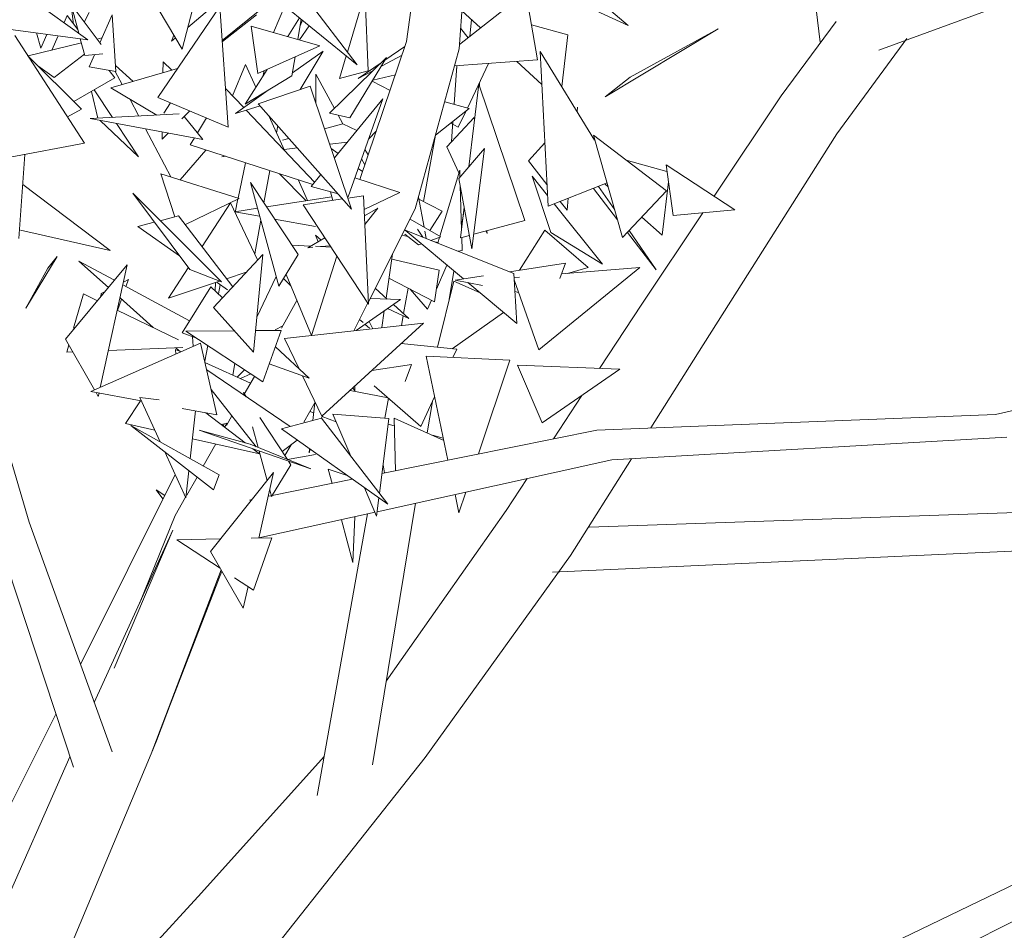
# Model space of a CAD drawing. Header units: metres. Extents: x -14.5 to 13.1, y -18.9 to 3.3.
# Tile 176 of 216: x 11.617 to 11.918, y 1.93 to 2.209. Entities that reach past the tile are written whole.
import ezdxf

# ---------------------------------------------------------------- set-up
doc = ezdxf.new("R2010")
doc.units = ezdxf.units.M
doc.layers.add('G-IMPT', color=7, linetype='Continuous', lineweight=5)
doc.layers.add('L-PLNT', color=7, linetype='Continuous', lineweight=5, true_color=0x005900)

# ---------------------------------------------------------------- blocks, each defined once
blk = doc.blocks.new('ÁRVORES ORNAMENTAIS - Pequeno e Médio Porte - Ipê-roxo-2940656-CORTE_CALÇADA')
at = {"layer": 'G-IMPT', "color": 253, "true_color": 0xaaaaaa}
for p, q in [((8.07038, 2.19964), (8.0741, 2.25106)), ((8.1763, 2.24082), (8.18087, 2.2017)), ((7.94943, 2.22965), (7.95238, 2.20722)), ((7.98731, 2.20625), (8.01278, 2.22783)), ((8.05431, 2.20189), (8.0578, 2.22799)), ((7.95674, 2.20243), (7.92588, 2.22486)), ((8.25895, 2.22146), (8.19886, 2.19929)), ((7.97484, 2.21777), (7.98557, 2.19956)), ((8.01157, 2.21726), (8.0392, 2.19474)), ((8.0392, 2.19474), (8.02151, 2.21788)), ((8.03617, 2.1987), (8.04158, 2.21673)), ((8.04249, 2.19296), (8.04158, 2.21673)), ((8.07048, 2.20101), (8.09081, 2.21702)), ((8.09438, 2.19631), (8.09081, 2.21702)), ((8.10183, 2.21619), (8.12211, 2.2068)), ((8.12211, 2.2068), (8.11193, 2.21552)), ((7.95158, 2.21321), (7.96078, 2.20095)), ((7.95158, 2.21321), (7.95395, 2.20446)), ((7.97814, 2.18476), (7.99716, 2.21261)), ((7.98944, 2.21445), (7.98557, 2.19956)), ((7.99716, 2.21261), (7.99972, 2.17573)), ((8.01351, 2.20465), (8.01703, 2.21281)), ((7.94944, 2.20774), (7.95036, 2.20984)), ((7.95365, 2.20557), (7.95036, 2.20984)), ((7.95559, 2.20786), (7.95713, 2.21083)), ((7.96036, 2.2015), (7.96419, 2.21013)), ((7.96529, 2.19272), (7.96419, 2.21013)), ((8.00993, 2.21191), (7.99788, 2.20223)), ((7.99791, 2.20187), (8.00835, 2.21005)), ((8.02155, 2.20912), (8.01793, 2.2034)), ((8.07122, 2.21128), (8.0769, 2.20606)), ((7.91968, 2.20736), (7.95674, 2.20243)), ((8.00878, 2.19214), (8.00675, 2.20657)), ((8.00675, 2.20657), (8.02779, 2.20059)), ((8.02202, 2.20874), (8.02101, 2.20252)), ((8.02452, 2.2067), (8.02151, 2.20238)), ((8.02169, 2.20669), (8.02239, 2.20844)), ((8.07421, 2.20853), (8.0737, 2.20355)), ((8.10366, 2.204), (8.09254, 2.20699)), ((8.16894, 2.18524), (8.18583, 2.20809)), ((7.95568, 2.17079), (7.93435, 2.20374)), ((7.94234, 2.19989), (7.94099, 2.20453)), ((7.94234, 2.19989), (7.9442, 2.2041)), ((7.94572, 2.19927), (7.94764, 2.20364)), ((7.98307, 2.20381), (7.9823, 2.20201)), ((8.07312, 2.20309), (8.07084, 2.206)), ((8.10366, 2.204), (8.10177, 2.1881)), ((8.11504, 2.18498), (8.14965, 2.20575)), ((8.14965, 2.20575), (8.12276, 2.191)), ((7.93845, 2.19749), (7.95476, 2.20148)), ((7.95441, 2.20274), (7.9558, 2.19761)), ((7.95959, 2.20266), (7.96104, 2.20302)), ((7.9823, 2.20201), (7.98352, 2.20304)), ((8.00878, 2.19214), (8.02779, 2.20059)), ((8.03998, 2.15968), (8.05431, 2.20189)), ((8.04766, 2.19617), (8.05379, 2.20036)), ((8.18594, 2.17363), (8.20741, 2.20287)), ((7.95475, 2.18124), (7.93831, 2.19763)), ((7.94639, 2.19085), (7.95568, 2.19807)), ((7.96134, 2.19812), (7.9558, 2.19761)), ((7.95711, 2.19415), (7.95876, 2.19788)), ((8.02014, 2.19719), (8.01919, 2.19139)), ((8.01934, 2.19229), (8.02874, 2.199)), ((8.02874, 2.199), (8.02174, 2.18719)), ((8.03373, 2.19057), (8.03581, 2.1975)), ((8.05291, 2.19777), (8.04657, 2.19438)), ((8.05697, 2.1507), (8.07038, 2.19964)), ((8.11181, 2.17167), (8.09521, 2.19881)), ((8.09521, 2.19881), (8.0976, 2.15148)), ((7.94143, 2.19452), (7.94639, 2.19085)), ((7.95711, 2.19415), (7.96529, 2.19272)), ((7.97062, 2.1897), (7.96517, 2.19457)), ((7.97973, 2.19235), (7.97977, 2.19568)), ((7.97977, 2.19568), (7.98249, 2.19315)), ((8.00494, 2.19489), (8.001, 2.1853)), ((8.00494, 2.19489), (8.00813, 2.18791)), ((8.04816, 2.19699), (8.03066, 2.17994)), ((8.04816, 2.19699), (8.03696, 2.17856)), ((8.03943, 2.19056), (8.04652, 2.19539)), ((8.06963, 2.19451), (8.06881, 2.1827)), ((8.09438, 2.19631), (8.06896, 2.19446)), ((8.06965, 2.19451), (8.06954, 2.1927)), ((8.07939, 2.19522), (8.07289, 2.18156)), ((8.08801, 2.19584), (8.09572, 2.18875)), ((7.96503, 2.19079), (7.96327, 2.19307)), ((7.9842, 2.19364), (7.9638, 2.18773)), ((7.96511, 2.19275), (7.96723, 2.18872)), ((8.0116, 2.19339), (8.00485, 2.18273)), ((8.00485, 2.18273), (8.01919, 2.19139)), ((8.01042, 2.19153), (8.01072, 2.193)), ((8.02653, 2.18304), (8.02656, 2.19191)), ((8.02656, 2.19191), (8.0322, 2.18145)), ((8.03373, 2.19057), (8.04249, 2.19296)), ((8.04414, 2.19308), (8.03943, 2.19056)), ((8.05087, 2.19176), (8.04393, 2.19004)), ((7.96503, 2.19079), (7.95241, 2.18357)), ((8.02479, 2.18822), (8.00887, 2.18286)), ((8.02479, 2.18822), (8.03748, 2.15058)), ((8.04379, 2.1898), (8.04922, 2.18689)), ((8.07338, 2.16354), (8.07636, 2.18881)), ((8.07636, 2.18881), (8.09048, 2.14708)), ((8.07657, 2.18816), (8.07662, 2.18941)), ((8.11504, 2.18498), (8.12276, 2.191)), ((7.95984, 2.17844), (7.9578, 2.18665)), ((7.95871, 2.18717), (7.96429, 2.17868)), ((7.9638, 2.18773), (7.97788, 2.1794)), ((7.99891, 2.1875), (8.00445, 2.18167)), ((8.0019, 2.17985), (8.0119, 2.18699)), ((8.14842, 2.15459), (8.16894, 2.18524)), ((7.96954, 2.18434), (7.9723, 2.17911)), ((7.97814, 2.18476), (7.99972, 2.17573)), ((7.982, 2.18315), (7.97999, 2.18002)), ((8.0019, 2.17985), (8.00948, 2.18218)), ((8.03748, 2.15058), (8.00887, 2.18286)), ((8.0322, 2.16626), (8.04703, 2.18434)), ((8.04703, 2.18434), (8.03642, 2.15438)), ((8.06596, 2.1835), (8.07349, 2.18139)), ((7.95475, 2.18124), (7.95049, 2.17881)), ((7.98469, 2.17976), (7.95748, 2.17832)), ((7.98552, 2.17823), (7.9879, 2.18068)), ((8.00528, 2.18079), (8.02613, 2.15886)), ((8.01212, 2.1792), (8.01706, 2.1684)), ((8.03066, 2.17994), (8.03696, 2.17856)), ((8.03333, 2.17936), (8.03477, 2.17669)), ((8.06314, 2.17323), (8.07349, 2.18139)), ((8.07239, 2.18052), (8.07011, 2.17573)), ((8.10664, 2.18185), (8.10649, 2.18037)), ((7.95748, 2.17832), (7.99197, 2.1719)), ((7.96053, 2.17775), (7.97223, 2.16659)), ((7.9655, 2.17683), (7.97223, 2.16659)), ((7.98621, 2.17893), (7.99197, 2.1719)), ((7.9931, 2.17851), (7.9903, 2.17394)), ((8.0145, 2.174), (8.01488, 2.17609)), ((8.02919, 2.17518), (8.03483, 2.17671)), ((8.03907, 2.17464), (8.03483, 2.17671)), ((8.07493, 2.17864), (8.06664, 2.16971)), ((8.06785, 2.17694), (8.07011, 2.17573)), ((8.06849, 2.17745), (8.06802, 2.17126)), ((8.06845, 2.17741), (8.06802, 2.17126)), ((8.07493, 2.17864), (8.07504, 2.17766)), ((7.97437, 2.17518), (7.98212, 2.16046)), ((7.9795, 2.17202), (7.97953, 2.17422)), ((7.9795, 2.17202), (7.98131, 2.17388)), ((8.04268, 2.17205), (8.04504, 2.17459)), ((8.06315, 2.17323), (8.0595, 2.1529)), ((8.13385, 2.15618), (8.11151, 2.17328)), ((8.11151, 2.17328), (8.12043, 2.14191)), ((8.14506, 2.10905), (8.18594, 2.17363)), ((7.95568, 2.17079), (7.93291, 2.16652)), ((7.98935, 2.17239), (7.98804, 2.17024)), ((8.02558, 2.15819), (7.98804, 2.17024)), ((8.01627, 2.17167), (8.0183, 2.17222)), ((8.03617, 2.1711), (8.03077, 2.17048)), ((8.09662, 2.17093), (8.09157, 2.16542)), ((7.93743, 2.16737), (7.93565, 2.1416)), ((7.99287, 2.16869), (7.98502, 2.15955)), ((8.02087, 2.16933), (8.01685, 2.16886)), ((8.03122, 2.16915), (8.03331, 2.16762)), ((8.04153, 2.16881), (8.04255, 2.16726)), ((8.07032, 2.16176), (8.06664, 2.16971)), ((8.0703, 2.15996), (8.07819, 2.16912)), ((8.07819, 2.16912), (8.07428, 2.13849)), ((7.99777, 2.16665), (7.99855, 2.16687)), ((7.99883, 2.16678), (7.99777, 2.16665)), ((8.00272, 2.15397), (8.00494, 2.16481)), ((8.04054, 2.166), (8.04151, 2.1642)), ((8.09726, 2.15816), (8.09157, 2.16542)), ((8.13399, 2.16215), (8.1215, 2.16563)), ((8.1359, 2.14861), (8.13371, 2.16419)), ((8.13371, 2.16419), (8.1548, 2.15043)), ((8.003, 2.15388), (7.97912, 2.16141)), ((7.97912, 2.16141), (7.9834, 2.14826)), ((8.01062, 2.15254), (8.01241, 2.16242)), ((8.02356, 2.15318), (8.01541, 2.16145)), ((8.02506, 2.15756), (8.02806, 2.16121)), ((8.0395, 2.16309), (8.04081, 2.16213)), ((8.06449, 2.14231), (8.07055, 2.16253)), ((8.07061, 2.16033), (8.07055, 2.16253)), ((7.96354, 2.13795), (7.93679, 2.15811)), ((8.01518, 2.12698), (8.00649, 2.15876)), ((8.00649, 2.15876), (8.02112, 2.13671)), ((8.02107, 2.15963), (8.02399, 2.15325)), ((8.0522, 2.15574), (8.03847, 2.16016)), ((8.0703, 2.15996), (8.07428, 2.13849)), ((8.0984, 2.14347), (8.09276, 2.16065)), ((8.09743, 2.15481), (8.09276, 2.16065)), ((8.11568, 2.15861), (8.0976, 2.15148)), ((8.11498, 2.15834), (8.11603, 2.1574)), ((8.13445, 2.15893), (8.13255, 2.14261)), ((7.99764, 2.12837), (7.97046, 2.15548)), ((7.97046, 2.15548), (7.98791, 2.13208)), ((8.02506, 2.15756), (8.03335, 2.15524)), ((8.03098, 2.15591), (8.03168, 2.15328)), ((8.0522, 2.15574), (8.04131, 2.15051)), ((8.0711, 2.14424), (8.07069, 2.15785)), ((8.11888, 2.14736), (8.11147, 2.15695)), ((8.11307, 2.15758), (8.11801, 2.15044)), ((8.13385, 2.15618), (8.12043, 2.14191)), ((8.003, 2.15388), (7.98659, 2.14587)), ((7.9917, 2.13917), (8.00039, 2.15254)), ((8.00869, 2.13504), (8.00039, 2.15254)), ((8.00181, 2.14954), (8.00267, 2.15372)), ((8.03138, 2.15439), (8.01143, 2.15131)), ((8.02259, 2.15197), (8.03471, 2.15372)), ((8.02259, 2.15197), (8.04263, 2.12155)), ((8.03635, 2.15395), (8.04112, 2.15464)), ((8.04263, 2.12155), (8.04112, 2.15464)), ((8.05968, 2.14504), (8.05795, 2.15429)), ((8.05807, 2.15364), (8.0652, 2.14996)), ((8.1143, 2.13372), (8.0995, 2.15223)), ((8.10343, 2.15028), (8.10134, 2.15295)), ((8.1038, 2.15393), (8.10343, 2.15028)), ((8.00865, 2.15088), (8.00168, 2.14981)), ((8.00168, 2.14981), (8.00932, 2.14841)), ((8.04549, 2.15086), (8.0414, 2.14856)), ((8.04549, 2.15086), (8.04152, 2.14587)), ((8.0426, 2.12224), (8.05697, 2.1507)), ((8.06142, 2.14406), (8.0652, 2.14996)), ((8.07082, 2.14185), (8.07192, 2.1512)), ((8.07168, 2.14917), (8.07107, 2.14543)), ((8.12626, 2.12148), (8.145, 2.14948)), ((8.1359, 2.14861), (8.1548, 2.15043)), ((7.97708, 2.1466), (7.97206, 2.14528)), ((7.98453, 2.14856), (7.97889, 2.14707)), ((7.98453, 2.14856), (8.00109, 2.12686)), ((8.0078, 2.13692), (8.00965, 2.1472)), ((8.01391, 2.14758), (8.02643, 2.1453)), ((8.05535, 2.1475), (8.06479, 2.14214)), ((8.07485, 2.14293), (8.09048, 2.14708)), ((8.12633, 2.14818), (8.13255, 2.14261)), ((7.93609, 2.14412), (7.96354, 2.13795)), ((7.98478, 2.13628), (7.97206, 2.14528)), ((8.05794, 2.13973), (8.05376, 2.1429)), ((8.08712, 2.13094), (8.05385, 2.14418)), ((8.05385, 2.14418), (8.07168, 2.12925)), ((8.05763, 2.14447), (8.05925, 2.14203)), ((8.06033, 2.1416), (8.0599, 2.14389)), ((8.07893, 2.14316), (8.07858, 2.14392)), ((8.07883, 2.14399), (8.07893, 2.14316)), ((8.08887, 2.13192), (8.09665, 2.1442)), ((8.10986, 2.13275), (8.09665, 2.1442)), ((8.0984, 2.14347), (8.1143, 2.13372)), ((8.13073, 2.13205), (8.1219, 2.14347)), ((8.12244, 2.14404), (8.13073, 2.13205)), ((8.02931, 2.14178), (8.02402, 2.13881)), ((8.02719, 2.14059), (8.02645, 2.1426)), ((8.02812, 2.14111), (8.02645, 2.1426)), ((8.05287, 2.14259), (8.05463, 2.14224)), ((8.05794, 2.13973), (8.05881, 2.14003)), ((8.06171, 2.14105), (8.06479, 2.14214)), ((8.0629, 2.14058), (8.06391, 2.14038)), ((8.06386, 2.1402), (8.0644, 2.142)), ((8.07082, 2.14185), (8.07352, 2.14257)), ((8.07129, 2.13793), (8.07117, 2.14195)), ((8.01922, 2.13958), (8.02489, 2.1393)), ((8.02402, 2.13881), (8.02564, 2.13895)), ((8.02643, 2.13923), (8.03113, 2.139)), ((8.02797, 2.13916), (8.03087, 2.13941)), ((8.04803, 2.12339), (8.04999, 2.13688)), ((8.07013, 2.1377), (8.07129, 2.13793)), ((7.93779, 2.12028), (7.94738, 2.13612)), ((7.94445, 2.13258), (7.94738, 2.13612)), ((7.96489, 2.12884), (7.95402, 2.13472)), ((7.95402, 2.13472), (7.96304, 2.12662)), ((7.99521, 2.12054), (8.01028, 2.13674)), ((8.01028, 2.13674), (8.00746, 2.10682)), ((8.01518, 2.12698), (8.02112, 2.13671)), ((8.02517, 2.11188), (8.03299, 2.13618)), ((8.04976, 2.13529), (8.06423, 2.13194)), ((8.10293, 2.1341), (8.08584, 2.13145)), ((8.10293, 2.1341), (8.10115, 2.1294)), ((7.93779, 2.12028), (7.94445, 2.13258)), ((7.94992, 2.11085), (7.96881, 2.13355)), ((7.96881, 2.13355), (7.96055, 2.09603)), ((7.98144, 2.12336), (7.98748, 2.13266)), ((7.99764, 2.12837), (7.98791, 2.13208)), ((8.00523, 2.13131), (7.99922, 2.12931)), ((8.06285, 2.12224), (8.06423, 2.13194)), ((8.0634, 2.12612), (8.06664, 2.13348)), ((8.06879, 2.13167), (8.06736, 2.12299)), ((8.08712, 2.13094), (8.08803, 2.11556)), ((8.12573, 2.13272), (8.09477, 2.10753)), ((8.10168, 2.13081), (8.12573, 2.13272)), ((8.10986, 2.13275), (8.1035, 2.13095)), ((7.96764, 2.12825), (7.96916, 2.12902)), ((7.96841, 2.12694), (7.96916, 2.12902)), ((7.99702, 2.12857), (7.98144, 2.12336)), ((7.99569, 2.1256), (7.99582, 2.12817)), ((7.9995, 2.12586), (7.99632, 2.12811)), ((8.01437, 2.12994), (8.00847, 2.11754)), ((8.01664, 2.12937), (8.01887, 2.12708)), ((8.0174, 2.13062), (8.02517, 2.11188)), ((8.06285, 2.12224), (8.04891, 2.12943)), ((8.06873, 2.12858), (8.06377, 2.10833)), ((8.06873, 2.12858), (8.07682, 2.12495)), ((8.07783, 2.13021), (8.06919, 2.12887)), ((8.06919, 2.12887), (8.07757, 2.12726)), ((8.07302, 2.12813), (8.08803, 2.11556)), ((8.0872, 2.12966), (8.08884, 2.12979)), ((8.08724, 2.129), (8.09477, 2.10753)), ((7.96082, 2.12478), (7.96071, 2.12382)), ((7.96082, 2.12478), (7.96201, 2.12539)), ((7.98788, 2.11642), (7.96746, 2.12745)), ((7.99437, 2.12683), (7.98558, 2.11272)), ((7.99437, 2.12683), (7.99796, 2.1235)), ((7.99671, 2.12466), (7.99728, 2.12744)), ((8.0484, 2.12306), (8.04468, 2.12637)), ((8.05476, 2.12642), (8.05336, 2.11864)), ((8.0607, 2.11997), (8.05543, 2.12607)), ((8.08745, 2.12536), (8.08859, 2.12514)), ((7.93875, 2.05482), (7.91847, 2.12367)), ((7.95536, 2.12467), (7.95239, 2.11413)), ((7.95536, 2.12467), (7.95968, 2.12258)), ((7.96578, 2.11963), (7.96702, 2.12306)), ((7.96658, 2.12345), (7.97674, 2.11434)), ((8.01598, 2.11413), (8.02069, 2.12268)), ((8.03812, 2.11337), (8.04242, 2.12188)), ((8.0389, 2.11346), (8.0524, 2.12291)), ((8.0524, 2.12291), (8.04311, 2.12325)), ((8.0607, 2.11997), (8.06191, 2.12272)), ((7.96575, 2.11965), (7.98445, 2.11061)), ((7.99521, 2.12054), (8.00746, 2.10682)), ((8.04672, 2.11433), (8.04746, 2.11945)), ((8.04847, 2.12015), (8.05501, 2.11717)), ((8.05501, 2.11717), (8.05026, 2.1214)), ((8.06829, 2.10787), (8.084, 2.11894)), ((8.11335, 2.10183), (8.12626, 2.12148)), ((8.01689, 2.11102), (8.05948, 2.11575)), ((8.05948, 2.11575), (8.0284, 2.08722)), ((8.04096, 2.1159), (8.03988, 2.11686)), ((8.04391, 2.11413), (8.04287, 2.11623)), ((8.05324, 2.11798), (8.05271, 2.11499)), ((7.99002, 2.11114), (7.98558, 2.11272)), ((7.98677, 2.1133), (8.00158, 2.1134)), ((8.01029, 2.09771), (7.98677, 2.1133)), ((8.00808, 2.11344), (8.01594, 2.1135)), ((8.01029, 2.09771), (8.01594, 2.1135)), ((8.01403, 2.1137), (8.0164, 2.1149)), ((8.04293, 2.11413), (8.04158, 2.11534)), ((7.94992, 2.11085), (7.95879, 2.09525)), ((7.9888, 2.11157), (7.98895, 2.10862)), ((8.01689, 2.11102), (8.02137, 2.10176)), ((7.95095, 2.10904), (7.95032, 2.1068)), ((7.95218, 2.10688), (7.95032, 2.1068)), ((7.99124, 2.10963), (7.95769, 2.09476)), ((7.98576, 2.10822), (7.96303, 2.10731)), ((7.98359, 2.10767), (7.98476, 2.10715)), ((7.98359, 2.10767), (7.98363, 2.10626)), ((7.98366, 2.10814), (7.98505, 2.10689)), ((7.99124, 2.10963), (7.9962, 2.08768)), ((7.99249, 2.1041), (7.99347, 2.10886)), ((8.01414, 2.10847), (8.02445, 2.0989)), ((8.06964, 2.10773), (8.05263, 2.10946)), ((8.06964, 2.10773), (8.06847, 2.10521)), ((8.12906, 2.08364), (8.14506, 2.10905)), ((7.99259, 2.10363), (8.00655, 2.09738)), ((8.06027, 2.10559), (8.06693, 2.0738)), ((8.06027, 2.10559), (8.08591, 2.1044)), ((8.07635, 2.0757), (8.08591, 2.1044)), ((7.99311, 2.10137), (8.01861, 2.08403)), ((8.00109, 2.09982), (8.00173, 2.10338)), ((8.00247, 2.0992), (8.00464, 2.10145)), ((8.02445, 2.0989), (8.01226, 2.10323)), ((8.05581, 2.10308), (8.04366, 2.10123)), ((8.05581, 2.10308), (8.05384, 2.09784)), ((8.09577, 2.0852), (8.08827, 2.10281)), ((8.11956, 2.10159), (8.08827, 2.10281)), ((8.09577, 2.0852), (8.11956, 2.10159)), ((8.23453, 2.08778), (8.29929, 2.10249)), ((8.0035, 2.09874), (8.00661, 2.10015)), ((8.00462, 2.09399), (8.00771, 2.09942)), ((8.0224, 2.09963), (8.0284, 2.08722)), ((7.95769, 2.09476), (7.97305, 2.09194)), ((8.00824, 2.07788), (7.99447, 2.09535)), ((8.03698, 2.09509), (8.04861, 2.09282)), ((8.03844, 2.09496), (8.03784, 2.09588)), ((8.03844, 2.09496), (8.03843, 2.09643)), ((8.04433, 2.09654), (8.05864, 2.08409)), ((7.95923, 2.09448), (7.95993, 2.09324)), ((7.96017, 2.09431), (7.95993, 2.09324)), ((7.96822, 2.08498), (7.97281, 2.09198)), ((7.9726, 2.09291), (7.97886, 2.07934)), ((7.9726, 2.09291), (7.97859, 2.09223)), ((8.00456, 2.09358), (8.00433, 2.09443)), ((8.00433, 2.09443), (8.00515, 2.09318)), ((8.04872, 2.09273), (8.04762, 2.0866)), ((8.06287, 2.09319), (8.05864, 2.08409)), ((8.0622, 2.09174), (8.0606, 2.08209)), ((8.09922, 2.08031), (8.10793, 2.09358)), ((7.98558, 2.08963), (7.9962, 2.08768)), ((7.98807, 2.07419), (7.98969, 2.08887)), ((8.02283, 2.08536), (8.02633, 2.09151)), ((8.02586, 2.08822), (8.02472, 2.08868)), ((8.02621, 2.09131), (8.02559, 2.0859)), ((8.0049, 2.07904), (7.99283, 2.08829)), ((7.99916, 2.0844), (8.00081, 2.0873)), ((8.00937, 2.0868), (8.01784, 2.07399)), ((8.0283, 2.08663), (8.01598, 2.08333)), ((8.02827, 2.08663), (8.02853, 2.08734)), ((8.0283, 2.08663), (8.04851, 2.0603)), ((8.03271, 2.08546), (8.02847, 2.08717)), ((8.04884, 2.0865), (8.03169, 2.08783)), ((8.03722, 2.07502), (8.03169, 2.08783)), ((8.04884, 2.0865), (8.04599, 2.06359)), ((8.05046, 2.08661), (8.06567, 2.07983)), ((8.05046, 2.08661), (8.05085, 2.07055)), ((8.11252, 2.08299), (8.23453, 2.08778)), ((7.96822, 2.08498), (7.97719, 2.08295)), ((7.99688, 2.06928), (7.96992, 2.08433)), ((7.96992, 2.08433), (7.99515, 2.06473)), ((8.0064, 2.07863), (7.99082, 2.08293)), ((8.02496, 2.0711), (7.99082, 2.08293)), ((7.99956, 2.0851), (7.99757, 2.08466)), ((7.99825, 2.08414), (7.99838, 2.08484)), ((7.9994, 2.08506), (7.99858, 2.08389)), ((8.0089, 2.07761), (8.00717, 2.08398)), ((8.04851, 2.0603), (8.01598, 2.08333)), ((8.11252, 2.08299), (8.04675, 2.06973)), ((8.04862, 2.08476), (8.05052, 2.08429)), ((7.98875, 2.08034), (8.00925, 2.07571)), ((8.01622, 2.07645), (8.02079, 2.07992)), ((8.06221, 2.08137), (8.06552, 2.08055)), ((8.11712, 2.07387), (8.23807, 2.08076)), ((7.99208, 2.07195), (7.99593, 2.07872)), ((8.0064, 2.07863), (8.02496, 2.0711)), ((8.00925, 2.07571), (8.00726, 2.07724)), ((8.01164, 2.06757), (8.00919, 2.07657)), ((8.01704, 2.0752), (8.01892, 2.0785)), ((8.0246, 2.07723), (8.02446, 2.07604)), ((8.02446, 2.07604), (8.02483, 2.07706)), ((7.98027, 2.07629), (7.98675, 2.06225)), ((8.01784, 2.07399), (8.02643, 2.07546)), ((8.11712, 2.07387), (8.04529, 2.05796)), ((8.10449, 2.04461), (8.12313, 2.07421)), ((7.98675, 2.06225), (7.98767, 2.07054)), ((8.01297, 2.06266), (8.0189, 2.07239)), ((8.0182, 2.07344), (8.0189, 2.07239)), ((8.03148, 2.06665), (8.03032, 2.07106)), ((8.03032, 2.07106), (8.03608, 2.0691)), ((8.04708, 2.07239), (8.04751, 2.06988)), ((7.95449, 2.01122), (7.98346, 2.06938)), ((7.98701, 2.06303), (7.99017, 2.06859)), ((7.99423, 2.04584), (8.01359, 2.07001)), ((7.99688, 2.06928), (7.99515, 2.06473)), ((8.01359, 2.07001), (8.0091, 2.0499)), ((8.03776, 2.06791), (8.01315, 2.06295)), ((8.08482, 2.05837), (8.09123, 2.06813)), ((7.97766, 2.06468), (7.98025, 2.06293)), ((7.97766, 2.06468), (7.97973, 2.0619)), ((8.01297, 2.06266), (8.01241, 2.06473)), ((8.04513, 2.05667), (8.04139, 2.06535)), ((7.98349, 2.05685), (7.98667, 2.06243)), ((8.00693, 2.06169), (8.00621, 2.06155)), ((8.01291, 2.0629), (8.01196, 2.06271)), ((8.04582, 2.06221), (8.04513, 2.05667)), ((8.06915, 2.06324), (8.07033, 2.05761)), ((8.07033, 2.05761), (8.07245, 2.06398)), ((8.05705, 2.06056), (8.04382, 1.98049)), ((8.26833, 2.05871), (8.11017, 2.05328)), ((7.97254, 2.02986), (7.98349, 2.05685)), ((8.04463, 2.05782), (8.00911, 2.04995)), ((8.04237, 2.05731), (8.02692, 1.97109)), ((8.03785, 2.04248), (8.0344, 2.05555)), ((8.03785, 2.04248), (8.03849, 2.05645)), ((8.04805, 2.00608), (8.08482, 2.05837)), ((7.92743, 2.05524), (7.95229, 1.97979)), ((7.93875, 2.05482), (7.96415, 1.98449)), ((7.95869, 1.99962), (7.98275, 2.05232)), ((7.96478, 2.01008), (7.98275, 2.05232)), ((7.98397, 2.0494), (7.99729, 2.04967)), ((7.99721, 2.04071), (7.98397, 2.0494)), ((8.00672, 2.04985), (8.01309, 2.04998)), ((8.00747, 2.03397), (8.01309, 2.04998)), ((8.27802, 2.04771), (8.099, 2.03947)), ((7.99423, 2.04584), (8.00431, 2.02848)), ((8.05999, 1.9828), (8.10449, 2.04461)), ((7.97615, 1.98383), (7.99749, 2.04023)), ((7.97615, 1.98383), (7.99773, 2.03982)), ((7.9777, 1.98789), (7.99749, 2.04023)), ((8.00747, 2.03397), (8.00167, 2.03778)), ((8.00579, 2.03508), (8.00431, 2.02848)), ((7.93187, 1.9658), (7.94693, 1.99604)), ((7.9777, 1.98789), (7.97615, 1.98383)), ((7.94961, 1.92052), (7.97615, 1.98383)), ((7.92815, 1.93074), (7.95123, 1.98299)), ((7.99154, 1.94133), (8.02906, 1.98305)), ((8.01219, 1.92243), (8.05999, 1.9828)), ((8.19407, 1.92173), (8.31627, 1.98046)), ((8.19992, 1.91258), (8.33393, 1.9798)), ((7.9394, 1.8848), (7.99154, 1.94133))]:
    blk.add_line(p, q, dxfattribs=at)

msp = doc.modelspace()

# ---------------------------------------------------------------- block references
at = {"layer": 'L-PLNT', "color": 253, "true_color": 0xaaaaaa}
msp.add_blockref('ÁRVORES ORNAMENTAIS - Pequeno e Médio Porte - Ipê-roxo-2940656-CORTE_CALÇADA', (3.68079, 0), dxfattribs=at)

doc.saveas('drawing.dxf')
